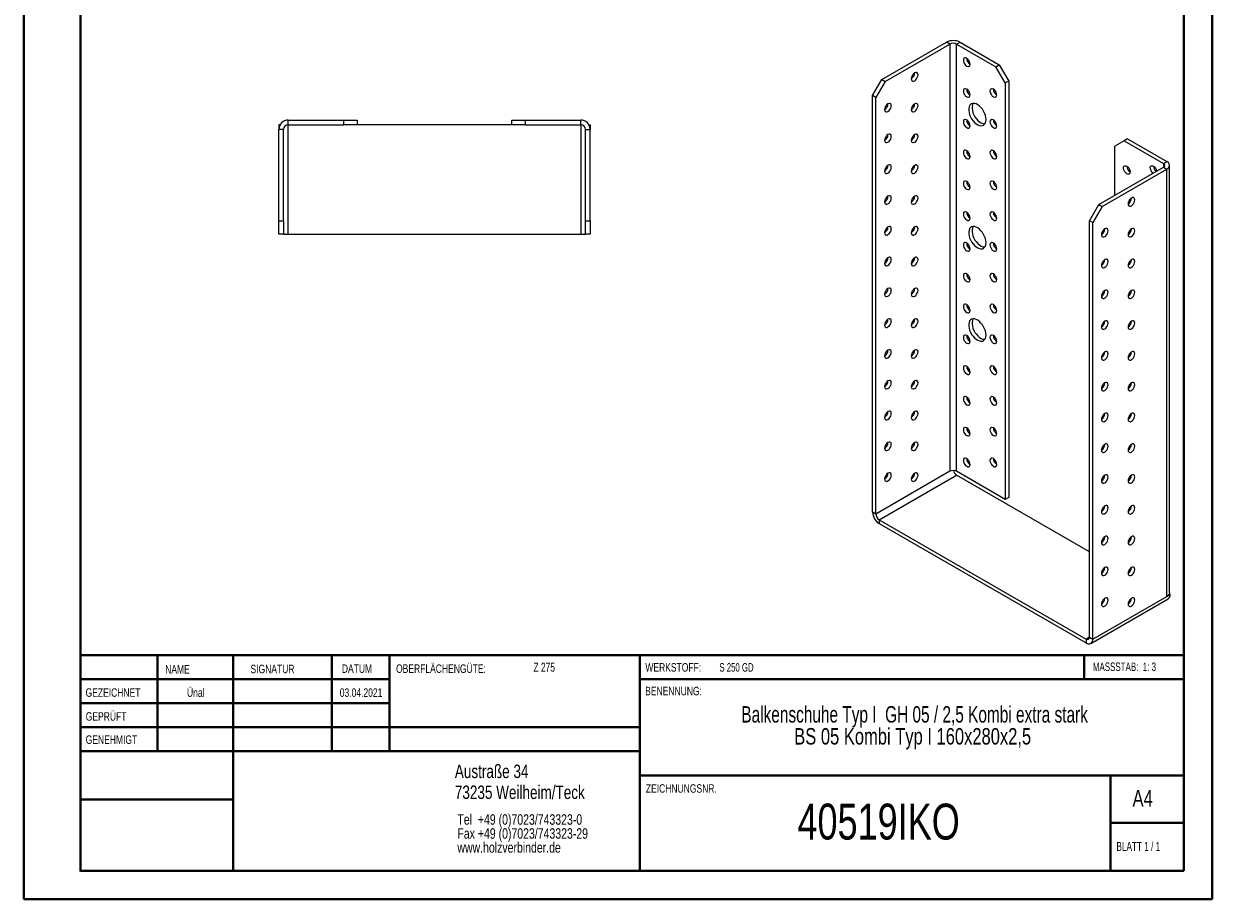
# Model space of a CAD drawing. Header units: millimetres. Extents: x 0 to 210, y 0 to 297.
# Tile 1 of 2: x 0 to 210, y 0 to 155. Entities that reach past the tile are written whole.
import ezdxf

# ---------------------------------------------------------------- set-up
doc = ezdxf.new("R2010")
doc.units = ezdxf.units.MM
doc.styles.add('SLDTEXTSTYLE0', font='TXT', dxfattribs={"width": 0.75})
doc.styles.add('SLDTEXTSTYLE1', font='TXT', dxfattribs={"width": 0.681818})
doc.styles.add('SLDTEXTSTYLE2', font='TXT', dxfattribs={"width": 0.7})
doc.styles.add('SLDTEXTSTYLE3', font='TXT', dxfattribs={"width": 0.6875})
doc.styles.add('SLDTEXTSTYLE4', font='TXT', dxfattribs={"width": 0.69898})

# ---------------------------------------------------------------- blocks, each defined once
blk = doc.blocks.new('SW_NOTE_0')
at = {"color": 0, "linetype": 'Continuous', "lineweight": 0, "char_height": 1.8521, "attachment_point": 1, "style": 'SLDTEXTSTYLE0'}
for s, insert in [('Tel  +49 (0)7023/743323-0', (0, 2.39)), ('Fax +49 (0)7023/743323-29', (0, -0.08)), ('www.holzverbinder.de', (0, -2.55))]:
    blk.add_mtext(s, dxfattribs=dict(at, insert=insert))
blk = doc.blocks.new('SW_NOTE_1')
at = {"color": 0, "linetype": 'Continuous', "lineweight": 0, "char_height": 2.9104, "attachment_point": 2}
for s, insert, style in [('Balkenschuhe Typ I  GH 05 / 2,5 Kombi extra stark', (45.38, 3.75), 'SLDTEXTSTYLE4'), ('BS 05 Kombi Typ I 160x280x2,5', (45.04, -0.13), 'SLDTEXTSTYLE0')]:
    blk.add_mtext(s, dxfattribs=dict(at, insert=insert, style=style))

msp = doc.modelspace()

# ---------------------------------------------------------------- linework, layer by layer
at = {"color": 7, "linetype": 'Continuous', "lineweight": 40}
for p, q in [((0.08, 0.21), (0.08, 297.21)), ((210.08, 0.21), (210.08, 297.21)), ((10.08, 5.21), (10.08, 292.21)), ((205.08, 5.21), (205.08, 292.21)), ((10.11, 60.37), (10.11, 5.12)), ((205.08, 43.37), (10.11, 43.37)), ((23.71, 43.37), (23.71, 26.37)), ((37.1, 43.37), (37.1, 5.12)), ((54.51, 43.37), (54.51, 26.37)), ((64.71, 26.37), (64.71, 43.37)), ((108.91, 43.37), (108.91, 5.12)), ((187.47, 39.12), (187.47, 43.37)), ((64.71, 39.1), (10.11, 39.1)), ((205.08, 39.12), (108.91, 39.12)), ((64.71, 34.87), (10.11, 34.87)), ((108.91, 30.62), (10.11, 30.62)), ((108.91, 26.37), (10.11, 26.37)), ((108.91, 22.12), (205.08, 22.12)), ((192.08, 5.21), (192.08, 22.21)), ((37.1, 17.87), (10.11, 17.87)), ((10.11, 13.71), (10.08, 13.71)), ((205.08, 13.71), (192.08, 13.71)), ((10.11, 9.46), (10.08, 9.46)), ((10.08, 5.21), (205.08, 5.21)), ((205.08, 5.21), (180.99, 5.21)), ((0.08, 0.21), (210.08, 0.21))]:
    msp.add_line(p, q, dxfattribs=at)
at = {"color": 7, "linetype": 'Continuous', "lineweight": 15}
for p, q in [((151.72, 145.15), (163.15, 151.75)), ((152.31, 144.81), (163.74, 151.41)), ((163.74, 151.41), (163.15, 151.75)), ((163.74, 151.41), (163.74, 75.88)), ((164.92, 151.41), (165.51, 151.75)), ((164.92, 75.88), (164.92, 151.41)), ((164.92, 151.41), (171.87, 147.39)), ((165.51, 151.75), (172.46, 147.73)), ((171.87, 147.39), (172.46, 147.73)), ((173.52, 144.53), (171.87, 147.39)), ((172.46, 147.73), (174.11, 144.87)), ((150.07, 142.29), (151.72, 145.15)), ((151.72, 145.15), (152.31, 144.81)), ((152.31, 144.81), (150.66, 141.95)), ((174.11, 144.87), (173.52, 144.53)), ((173.52, 144.53), (173.52, 70.91)), ((174.11, 144.87), (174.11, 71.25)), ((150.66, 141.95), (150.07, 142.29)), ((150.07, 68.66), (150.07, 142.29)), ((150.66, 68.32), (150.66, 141.95)), ((45.15, 137.15), (45.15, 136.31)), ((45.38, 137.15), (45.15, 137.15)), ((46.82, 137.15), (46.82, 137.98)), ((46.82, 137.98), (56.65, 137.98)), ((46.82, 137.15), (56.65, 137.15)), ((46.82, 117.81), (46.82, 137.15)), ((56.65, 137.15), (56.65, 137.98)), ((56.65, 137.98), (58.99, 137.98)), ((58.99, 137.15), (56.65, 137.15)), ((58.99, 137.98), (58.99, 137.15)), ((86.32, 137.15), (58.99, 137.15)), ((86.32, 137.15), (86.32, 137.98)), ((86.32, 137.98), (88.65, 137.98)), ((88.65, 137.15), (86.32, 137.15)), ((88.65, 137.98), (88.65, 137.15)), ((88.65, 137.98), (98.49, 137.98)), ((88.65, 137.15), (98.49, 137.15)), ((98.49, 137.15), (98.49, 137.98)), ((98.49, 137.15), (98.49, 117.81)), ((99.93, 137.15), (100.15, 137.15)), ((100.15, 137.15), (100.15, 136.31)), ((45.99, 136.31), (45.15, 136.31)), ((45.15, 120.15), (45.15, 136.31)), ((45.99, 120.15), (45.99, 136.31)), ((99.32, 136.31), (100.15, 136.31)), ((99.32, 120.15), (99.32, 136.31)), ((100.15, 120.15), (100.15, 136.31)), ((195.09, 134.67), (194.5, 134.33)), ((195.09, 134.67), (202.04, 130.66)), ((194.5, 134.33), (192.85, 133.38)), ((192.85, 124.67), (192.85, 133.38)), ((194.5, 134.33), (201.46, 130.32)), ((201.46, 130.32), (202.04, 130.66)), ((201.46, 130.32), (201.46, 129.64)), ((190.02, 123.04), (201.46, 129.64)), ((190.61, 122.7), (202.04, 129.3)), ((201.46, 129.64), (202.04, 129.3)), ((202.04, 53.77), (202.04, 129.3)), ((202.53, 54.45), (202.53, 129.98)), ((188.37, 120.18), (190.02, 123.04)), ((190.61, 122.7), (188.96, 119.84)), ((190.02, 123.04), (190.61, 122.7)), ((45.15, 120.15), (45.99, 120.15)), ((45.15, 117.81), (45.15, 120.15)), ((45.99, 120.15), (45.99, 117.81)), ((99.32, 120.15), (100.15, 120.15)), ((99.32, 117.81), (99.32, 120.15)), ((100.15, 120.15), (100.15, 117.81)), ((188.96, 119.84), (188.37, 120.18)), ((188.37, 46.55), (188.37, 120.18)), ((188.96, 46.21), (188.96, 119.84)), ((45.99, 117.81), (45.15, 117.81)), ((45.99, 117.81), (46.82, 117.81)), ((46.82, 117.81), (98.49, 117.81)), ((98.49, 117.81), (99.32, 117.81)), ((100.15, 117.81), (99.32, 117.81)), ((163.74, 75.88), (150.66, 68.32)), ((173.52, 70.91), (164.92, 75.88)), ((151.25, 67.3), (164.92, 75.2)), ((188.37, 61.66), (164.92, 75.2)), ((174.11, 71.25), (173.52, 70.91)), ((150.66, 68.32), (150.07, 68.66)), ((151.25, 67.3), (187.78, 46.21)), ((151.25, 67.3), (151.25, 66.62)), ((151.25, 66.62), (187.78, 45.53)), ((195.56, 58.19), (195.33, 58.32)), ((188.62, 45.45), (202.29, 53.34)), ((188.96, 46.21), (202.04, 53.77)), ((202.63, 54.11), (202.04, 53.77)), ((202.48, 54.2), (202.63, 54.11)), ((188.37, 46.55), (187.78, 46.21)), ((187.78, 46.21), (187.78, 45.53)), ((188.37, 46.55), (188.96, 46.21))]:
    msp.add_line(p, q, dxfattribs=at)
at = {"color": 7, "linetype": 'Continuous', "lineweight": 0}
for p, q in [((64.71, 39.12), (10.11, 39.12)), ((23.71, 5.21), (23.71, 5.12)), ((54.51, 5.21), (54.51, 5.12))]:
    msp.add_line(p, q, dxfattribs=at)
at = {"color": 7, "linetype": 'Continuous', "lineweight": 15, "flags": 128}
for points in [[(167.28, 147.87), (167.25, 148.09), (167.17, 148.33), (167.04, 148.56), (166.87, 148.75), (166.69, 148.89), (166.51, 148.96), (166.34, 148.96), (166.21, 148.88), (166.13, 148.74), (166.1, 148.55), (166.13, 148.32), (166.21, 148.08), (166.34, 147.86), (166.51, 147.67), (166.69, 147.53), (166.87, 147.46), (167.04, 147.46), (167.17, 147.53), (167.25, 147.67), (167.28, 147.87)], [(157.5, 146.3), (157.32, 146.16), (157.15, 145.97), (157.02, 145.75), (156.94, 145.51), (156.91, 145.28), (156.94, 145.09), (157.02, 144.95), (157.15, 144.87), (157.32, 144.87), (157.5, 144.94), (157.68, 145.08), (157.84, 145.27), (157.97, 145.5), (158.06, 145.74), (158.09, 145.96), (158.06, 146.16), (157.97, 146.3), (157.84, 146.37), (157.68, 146.38), (157.5, 146.3)], [(167.28, 142.42), (167.25, 142.65), (167.17, 142.89), (167.04, 143.12), (166.87, 143.31), (166.69, 143.44), (166.51, 143.52), (166.34, 143.51), (166.21, 143.44), (166.13, 143.3), (166.1, 143.1), (166.13, 142.88), (166.21, 142.64), (166.34, 142.41), (166.51, 142.22), (166.69, 142.08), (166.87, 142.01), (167.04, 142.01), (167.17, 142.09), (167.25, 142.23), (167.28, 142.42)], [(171.99, 142.42), (171.96, 142.65), (171.88, 142.89), (171.75, 143.12), (171.59, 143.31), (171.4, 143.45), (171.22, 143.52), (171.06, 143.52), (170.93, 143.44), (170.84, 143.3), (170.81, 143.11), (170.84, 142.88), (170.93, 142.64), (171.06, 142.41), (171.22, 142.22), (171.4, 142.08), (171.59, 142.01), (171.75, 142.01), (171.88, 142.09), (171.96, 142.23), (171.99, 142.42)], [(152.78, 140.86), (152.6, 140.72), (152.44, 140.53), (152.31, 140.3), (152.22, 140.07), (152.19, 139.84), (152.22, 139.65), (152.31, 139.5), (152.44, 139.43), (152.6, 139.43), (152.78, 139.5), (152.97, 139.64), (153.13, 139.83), (153.26, 140.05), (153.34, 140.29), (153.37, 140.52), (153.34, 140.71), (153.26, 140.85), (153.13, 140.93), (152.97, 140.93), (152.78, 140.86)], [(157.5, 140.86), (157.32, 140.72), (157.15, 140.53), (157.02, 140.3), (156.94, 140.07), (156.91, 139.84), (156.94, 139.65), (157.02, 139.5), (157.15, 139.43), (157.32, 139.43), (157.5, 139.5), (157.68, 139.64), (157.84, 139.83), (157.97, 140.05), (158.06, 140.29), (158.09, 140.52), (158.06, 140.71), (157.97, 140.85), (157.84, 140.93), (157.68, 140.93), (157.5, 140.86)], [(170.11, 138.07), (170.08, 138.42), (170, 138.79), (169.86, 139.17), (169.68, 139.53), (169.46, 139.88), (169.21, 140.2), (168.94, 140.46), (168.65, 140.68), (168.36, 140.83), (168.07, 140.92), (167.81, 140.93), (167.57, 140.87), (167.37, 140.74), (167.21, 140.55), (167.11, 140.3), (167.05, 140), (167.05, 139.67), (167.11, 139.3), (167.21, 138.93), (167.37, 138.56), (167.57, 138.2), (167.81, 137.86), (168.07, 137.57), (168.36, 137.33), (168.65, 137.14), (168.94, 137.03), (169.21, 136.98), (169.46, 137), (169.68, 137.09), (169.86, 137.25), (170, 137.48), (170.08, 137.75), (170.11, 138.07)], [(167.83, 140.93), (167.8, 140.89), (167.69, 140.64), (167.64, 140.34), (167.64, 140.01), (167.69, 139.64), (167.8, 139.27), (167.96, 138.9), (168.16, 138.54), (168.4, 138.2), (168.66, 137.91), (168.95, 137.67), (169.24, 137.49), (169.53, 137.37), (169.8, 137.32), (169.91, 137.32)], [(167.28, 136.98), (167.25, 137.21), (167.17, 137.45), (167.04, 137.67), (166.87, 137.86), (166.69, 138), (166.51, 138.07), (166.34, 138.07), (166.21, 138), (166.13, 137.85), (166.1, 137.66), (166.13, 137.43), (166.21, 137.2), (166.34, 136.97), (166.51, 136.78), (166.69, 136.64), (166.87, 136.57), (167.04, 136.57), (167.17, 136.65), (167.25, 136.79), (167.28, 136.98)], [(171.99, 136.98), (171.96, 137.21), (171.88, 137.45), (171.75, 137.67), (171.59, 137.86), (171.4, 138), (171.22, 138.07), (171.06, 138.07), (170.93, 138), (170.84, 137.86), (170.81, 137.66), (170.84, 137.43), (170.93, 137.2), (171.06, 136.97), (171.22, 136.78), (171.4, 136.64), (171.59, 136.57), (171.75, 136.57), (171.88, 136.65), (171.96, 136.79), (171.99, 136.98)], [(152.78, 135.42), (152.6, 135.28), (152.44, 135.09), (152.31, 134.86), (152.22, 134.62), (152.19, 134.4), (152.22, 134.2), (152.31, 134.06), (152.44, 133.99), (152.6, 133.98), (152.78, 134.06), (152.97, 134.19), (153.13, 134.39), (153.26, 134.61), (153.34, 134.85), (153.37, 135.08), (153.34, 135.27), (153.26, 135.41), (153.13, 135.49), (152.97, 135.49), (152.78, 135.42)], [(157.5, 135.42), (157.32, 135.28), (157.15, 135.09), (157.02, 134.86), (156.94, 134.62), (156.91, 134.4), (156.94, 134.2), (157.02, 134.06), (157.15, 133.99), (157.32, 133.98), (157.5, 134.06), (157.68, 134.19), (157.84, 134.39), (157.97, 134.61), (158.06, 134.85), (158.09, 135.08), (158.06, 135.27), (157.97, 135.41), (157.84, 135.49), (157.68, 135.49), (157.5, 135.42)], [(167.28, 131.54), (167.25, 131.76), (167.17, 132), (167.04, 132.23), (166.87, 132.42), (166.69, 132.56), (166.51, 132.63), (166.34, 132.63), (166.21, 132.55), (166.13, 132.41), (166.1, 132.22), (166.13, 131.99), (166.21, 131.75), (166.34, 131.53), (166.51, 131.34), (166.69, 131.2), (166.87, 131.13), (167.04, 131.13), (167.17, 131.2), (167.25, 131.34), (167.28, 131.54)], [(171.99, 131.54), (171.96, 131.76), (171.88, 132), (171.75, 132.23), (171.59, 132.42), (171.4, 132.56), (171.22, 132.63), (171.06, 132.63), (170.93, 132.55), (170.84, 132.41), (170.81, 132.22), (170.84, 131.99), (170.93, 131.75), (171.06, 131.53), (171.22, 131.34), (171.4, 131.2), (171.59, 131.13), (171.75, 131.13), (171.88, 131.2), (171.96, 131.34), (171.99, 131.54)], [(152.78, 129.97), (152.6, 129.83), (152.44, 129.64), (152.31, 129.42), (152.22, 129.18), (152.19, 128.95), (152.22, 128.76), (152.31, 128.62), (152.44, 128.54), (152.6, 128.54), (152.78, 128.61), (152.97, 128.75), (153.13, 128.94), (153.26, 129.17), (153.34, 129.41), (153.37, 129.63), (153.34, 129.83), (153.26, 129.97), (153.13, 130.04), (152.97, 130.04), (152.78, 129.97)], [(157.5, 129.97), (157.32, 129.83), (157.15, 129.64), (157.02, 129.42), (156.94, 129.18), (156.91, 128.95), (156.94, 128.76), (157.02, 128.62), (157.15, 128.54), (157.32, 128.54), (157.5, 128.61), (157.68, 128.75), (157.84, 128.94), (157.97, 129.17), (158.06, 129.41), (158.09, 129.63), (158.06, 129.83), (157.97, 129.97), (157.84, 130.04), (157.68, 130.04), (157.5, 129.97)], [(194.38, 129.5), (194.41, 129.69), (194.5, 129.83), (194.63, 129.91), (194.79, 129.91), (194.97, 129.84), (195.16, 129.7), (195.32, 129.51), (195.45, 129.28), (195.53, 129.04), (195.56, 128.82), (195.53, 128.62), (195.45, 128.48), (195.32, 128.41), (195.16, 128.41), (194.97, 128.48), (194.79, 128.62), (194.63, 128.81), (194.5, 129.03), (194.41, 129.27), (194.38, 129.5)], [(199.1, 129.5), (199.13, 129.69), (199.21, 129.83), (199.34, 129.91), (199.51, 129.91), (199.69, 129.84), (199.87, 129.7), (200.03, 129.51), (200.16, 129.28), (200.25, 129.05), (200.27, 128.95)], [(167.28, 126.09), (167.25, 126.32), (167.17, 126.56), (167.04, 126.78), (166.87, 126.98), (166.69, 127.11), (166.51, 127.19), (166.34, 127.18), (166.21, 127.11), (166.13, 126.97), (166.1, 126.77), (166.13, 126.55), (166.21, 126.31), (166.34, 126.08), (166.51, 125.89), (166.69, 125.75), (166.87, 125.68), (167.04, 125.68), (167.17, 125.76), (167.25, 125.9), (167.28, 126.09)], [(171.99, 126.09), (171.96, 126.32), (171.88, 126.56), (171.75, 126.78), (171.59, 126.98), (171.4, 127.11), (171.22, 127.19), (171.06, 127.18), (170.93, 127.11), (170.84, 126.97), (170.81, 126.77), (170.84, 126.55), (170.93, 126.31), (171.06, 126.08), (171.22, 125.89), (171.4, 125.75), (171.59, 125.68), (171.75, 125.68), (171.88, 125.76), (171.96, 125.9), (171.99, 126.09)], [(152.78, 124.53), (152.6, 124.39), (152.44, 124.2), (152.31, 123.97), (152.22, 123.74), (152.19, 123.51), (152.22, 123.32), (152.31, 123.17), (152.44, 123.1), (152.6, 123.1), (152.78, 123.17), (152.97, 123.31), (153.13, 123.5), (153.26, 123.72), (153.34, 123.96), (153.37, 124.19), (153.34, 124.38), (153.26, 124.52), (153.13, 124.6), (152.97, 124.6), (152.78, 124.53)], [(157.5, 124.53), (157.32, 124.39), (157.15, 124.2), (157.02, 123.97), (156.94, 123.74), (156.91, 123.51), (156.94, 123.31), (157.02, 123.17), (157.15, 123.1), (157.32, 123.1), (157.5, 123.17), (157.68, 123.31), (157.84, 123.5), (157.97, 123.72), (158.06, 123.96), (158.09, 124.19), (158.06, 124.38), (157.97, 124.52), (157.84, 124.6), (157.68, 124.6), (157.5, 124.53)], [(195.8, 124.19), (195.62, 124.05), (195.45, 123.86), (195.32, 123.64), (195.24, 123.4), (195.21, 123.17), (195.24, 122.98), (195.32, 122.84), (195.45, 122.76), (195.62, 122.76), (195.8, 122.83), (195.98, 122.97), (196.15, 123.16), (196.28, 123.39), (196.36, 123.63), (196.39, 123.85), (196.36, 124.05), (196.28, 124.19), (196.15, 124.26), (195.98, 124.26), (195.8, 124.19)], [(195.49, 123.42), (195.38, 123.51), (195.3, 123.59)], [(167.28, 120.65), (167.25, 120.88), (167.17, 121.11), (167.04, 121.34), (166.87, 121.53), (166.69, 121.67), (166.51, 121.74), (166.34, 121.74), (166.21, 121.67), (166.13, 121.52), (166.1, 121.33), (166.13, 121.1), (166.21, 120.87), (166.34, 120.64), (166.51, 120.45), (166.69, 120.31), (166.87, 120.24), (167.04, 120.24), (167.17, 120.31), (167.25, 120.46), (167.28, 120.65)], [(171.99, 120.65), (171.96, 120.88), (171.88, 121.12), (171.75, 121.34), (171.59, 121.53), (171.4, 121.67), (171.22, 121.74), (171.06, 121.74), (170.93, 121.67), (170.84, 121.52), (170.81, 121.33), (170.84, 121.1), (170.93, 120.87), (171.06, 120.64), (171.22, 120.45), (171.4, 120.31), (171.59, 120.24), (171.75, 120.24), (171.88, 120.32), (171.96, 120.46), (171.99, 120.65)], [(152.78, 119.09), (152.6, 118.95), (152.44, 118.76), (152.31, 118.53), (152.22, 118.29), (152.19, 118.07), (152.22, 117.87), (152.31, 117.73), (152.44, 117.65), (152.6, 117.65), (152.78, 117.72), (152.97, 117.86), (153.13, 118.05), (153.26, 118.28), (153.34, 118.52), (153.37, 118.75), (153.34, 118.94), (153.26, 119.08), (153.13, 119.16), (152.97, 119.16), (152.78, 119.09)], [(157.5, 119.09), (157.32, 118.95), (157.15, 118.76), (157.02, 118.53), (156.94, 118.29), (156.91, 118.06), (156.94, 117.87), (157.02, 117.73), (157.15, 117.65), (157.32, 117.65), (157.5, 117.72), (157.68, 117.86), (157.84, 118.05), (157.97, 118.28), (158.06, 118.52), (158.09, 118.74), (158.06, 118.94), (157.97, 119.08), (157.84, 119.16), (157.68, 119.16), (157.5, 119.09)], [(170.11, 116.3), (170.08, 116.65), (170, 117.02), (169.86, 117.39), (169.68, 117.76), (169.46, 118.11), (169.21, 118.42), (168.94, 118.69), (168.65, 118.9), (168.36, 119.06), (168.07, 119.14), (167.81, 119.15), (167.57, 119.1), (167.37, 118.97), (167.21, 118.78), (167.11, 118.53), (167.05, 118.23), (167.05, 117.89), (167.11, 117.53), (167.21, 117.16), (167.37, 116.78), (167.57, 116.42), (167.81, 116.09), (168.07, 115.8), (168.36, 115.55), (168.65, 115.37), (168.94, 115.25), (169.21, 115.2), (169.46, 115.23), (169.68, 115.32), (169.86, 115.48), (170, 115.7), (170.08, 115.98), (170.11, 116.3)], [(167.83, 119.16), (167.8, 119.12), (167.69, 118.87), (167.64, 118.57), (167.64, 118.23), (167.69, 117.87), (167.8, 117.5), (167.96, 117.12), (168.16, 116.76), (168.4, 116.43), (168.66, 116.14), (168.95, 115.89), (169.24, 115.71), (169.53, 115.59), (169.8, 115.54), (169.91, 115.54)], [(191.08, 118.75), (190.9, 118.61), (190.74, 118.42), (190.61, 118.19), (190.52, 117.96), (190.5, 117.73), (190.52, 117.53), (190.61, 117.39), (190.74, 117.32), (190.9, 117.32), (191.08, 117.39), (191.27, 117.53), (191.43, 117.72), (191.56, 117.94), (191.65, 118.18), (191.67, 118.41), (191.65, 118.6), (191.56, 118.74), (191.43, 118.82), (191.27, 118.82), (191.08, 118.75)], [(195.8, 118.75), (195.62, 118.61), (195.45, 118.42), (195.32, 118.19), (195.24, 117.95), (195.21, 117.73), (195.24, 117.53), (195.32, 117.39), (195.45, 117.32), (195.62, 117.32), (195.8, 117.39), (195.98, 117.53), (196.15, 117.72), (196.28, 117.94), (196.36, 118.18), (196.39, 118.41), (196.36, 118.6), (196.28, 118.74), (196.15, 118.82), (195.98, 118.82), (195.8, 118.75)], [(195.49, 117.98), (195.38, 118.07), (195.3, 118.15)], [(167.28, 115.21), (167.25, 115.43), (167.17, 115.67), (167.04, 115.9), (166.87, 116.09), (166.69, 116.23), (166.51, 116.3), (166.34, 116.3), (166.21, 116.22), (166.13, 116.08), (166.1, 115.89), (166.13, 115.66), (166.21, 115.42), (166.34, 115.2), (166.51, 115), (166.69, 114.87), (166.87, 114.79), (167.04, 114.8), (167.17, 114.87), (167.25, 115.01), (167.28, 115.21)], [(171.99, 115.21), (171.96, 115.43), (171.88, 115.67), (171.75, 115.9), (171.59, 116.09), (171.4, 116.23), (171.22, 116.3), (171.06, 116.3), (170.93, 116.22), (170.84, 116.08), (170.81, 115.89), (170.84, 115.66), (170.93, 115.42), (171.06, 115.2), (171.22, 115), (171.4, 114.87), (171.59, 114.79), (171.75, 114.8), (171.88, 114.87), (171.96, 115.01), (171.99, 115.21)], [(152.78, 113.64), (152.6, 113.5), (152.44, 113.31), (152.31, 113.09), (152.22, 112.85), (152.19, 112.62), (152.22, 112.43), (152.31, 112.29), (152.44, 112.21), (152.6, 112.21), (152.78, 112.28), (152.97, 112.42), (153.13, 112.61), (153.26, 112.84), (153.34, 113.07), (153.37, 113.3), (153.34, 113.5), (153.26, 113.64), (153.13, 113.71), (152.97, 113.71), (152.78, 113.64)], [(157.5, 113.64), (157.32, 113.5), (157.15, 113.31), (157.02, 113.09), (156.94, 112.85), (156.91, 112.62), (156.94, 112.43), (157.02, 112.29), (157.15, 112.21), (157.32, 112.21), (157.5, 112.28), (157.68, 112.42), (157.84, 112.61), (157.97, 112.84), (158.06, 113.07), (158.09, 113.3), (158.06, 113.49), (157.97, 113.64), (157.84, 113.71), (157.68, 113.71), (157.5, 113.64)], [(191.08, 113.31), (190.9, 113.17), (190.74, 112.98), (190.61, 112.75), (190.52, 112.51), (190.5, 112.28), (190.52, 112.09), (190.61, 111.95), (190.74, 111.87), (190.9, 111.87), (191.08, 111.94), (191.27, 112.08), (191.43, 112.27), (191.56, 112.5), (191.65, 112.74), (191.67, 112.97), (191.65, 113.16), (191.56, 113.3), (191.43, 113.38), (191.27, 113.38), (191.08, 113.31)], [(195.8, 113.31), (195.62, 113.17), (195.45, 112.98), (195.32, 112.75), (195.24, 112.51), (195.21, 112.28), (195.24, 112.09), (195.32, 111.95), (195.45, 111.87), (195.62, 111.87), (195.8, 111.94), (195.98, 112.08), (196.15, 112.27), (196.28, 112.5), (196.36, 112.74), (196.39, 112.96), (196.36, 113.16), (196.28, 113.3), (196.15, 113.38), (195.98, 113.38), (195.8, 113.31)], [(195.49, 112.53), (195.38, 112.63), (195.3, 112.71)], [(167.28, 109.76), (167.25, 109.99), (167.17, 110.23), (167.04, 110.45), (166.87, 110.64), (166.69, 110.78), (166.51, 110.86), (166.34, 110.85), (166.21, 110.78), (166.13, 110.64), (166.1, 110.44), (166.13, 110.22), (166.21, 109.98), (166.34, 109.75), (166.51, 109.56), (166.69, 109.42), (166.87, 109.35), (167.04, 109.35), (167.17, 109.43), (167.25, 109.57), (167.28, 109.76)], [(171.99, 109.76), (171.96, 109.99), (171.88, 110.23), (171.75, 110.45), (171.59, 110.65), (171.4, 110.78), (171.22, 110.86), (171.06, 110.85), (170.93, 110.78), (170.84, 110.64), (170.81, 110.44), (170.84, 110.22), (170.93, 109.98), (171.06, 109.75), (171.22, 109.56), (171.4, 109.42), (171.59, 109.35), (171.75, 109.35), (171.88, 109.43), (171.96, 109.57), (171.99, 109.76)], [(152.78, 108.2), (152.6, 108.06), (152.44, 107.87), (152.31, 107.64), (152.22, 107.4), (152.19, 107.18), (152.22, 106.98), (152.31, 106.84), (152.44, 106.77), (152.6, 106.77), (152.78, 106.84), (152.97, 106.98), (153.13, 107.17), (153.26, 107.39), (153.34, 107.63), (153.37, 107.86), (153.34, 108.05), (153.26, 108.19), (153.13, 108.27), (152.97, 108.27), (152.78, 108.2)], [(157.5, 108.2), (157.32, 108.06), (157.15, 107.87), (157.02, 107.64), (156.94, 107.4), (156.91, 107.18), (156.94, 106.98), (157.02, 106.84), (157.15, 106.77), (157.32, 106.77), (157.5, 106.84), (157.68, 106.98), (157.84, 107.17), (157.97, 107.39), (158.06, 107.63), (158.09, 107.86), (158.06, 108.05), (157.97, 108.19), (157.84, 108.27), (157.68, 108.27), (157.5, 108.2)], [(191.08, 107.86), (190.9, 107.72), (190.74, 107.53), (190.61, 107.31), (190.52, 107.07), (190.5, 106.84), (190.52, 106.65), (190.61, 106.51), (190.74, 106.43), (190.9, 106.43), (191.08, 106.5), (191.27, 106.64), (191.43, 106.83), (191.56, 107.06), (191.65, 107.29), (191.67, 107.52), (191.65, 107.72), (191.56, 107.86), (191.43, 107.93), (191.27, 107.93), (191.08, 107.86)], [(195.8, 107.86), (195.62, 107.72), (195.45, 107.53), (195.32, 107.31), (195.24, 107.07), (195.21, 106.84), (195.24, 106.65), (195.32, 106.51), (195.45, 106.43), (195.62, 106.43), (195.8, 106.5), (195.98, 106.64), (196.15, 106.83), (196.28, 107.06), (196.36, 107.29), (196.39, 107.52), (196.36, 107.71), (196.28, 107.86), (196.15, 107.93), (195.98, 107.93), (195.8, 107.86)], [(195.49, 107.09), (195.38, 107.18), (195.3, 107.26)], [(167.28, 104.32), (167.25, 104.55), (167.17, 104.78), (167.04, 105.01), (166.87, 105.2), (166.69, 105.34), (166.51, 105.41), (166.34, 105.41), (166.21, 105.33), (166.13, 105.19), (166.1, 105), (166.13, 104.77), (166.21, 104.53), (166.34, 104.31), (166.51, 104.12), (166.69, 103.98), (166.87, 103.91), (167.04, 103.91), (167.17, 103.98), (167.25, 104.13), (167.28, 104.32)], [(171.99, 104.32), (171.96, 104.55), (171.88, 104.78), (171.75, 105.01), (171.59, 105.2), (171.4, 105.34), (171.22, 105.41), (171.06, 105.41), (170.93, 105.33), (170.84, 105.19), (170.81, 105), (170.84, 104.77), (170.93, 104.53), (171.06, 104.31), (171.22, 104.12), (171.4, 103.98), (171.59, 103.91), (171.75, 103.91), (171.88, 103.98), (171.96, 104.13), (171.99, 104.32)], [(152.78, 102.75), (152.6, 102.62), (152.44, 102.42), (152.31, 102.2), (152.22, 101.96), (152.19, 101.73), (152.22, 101.54), (152.31, 101.4), (152.44, 101.32), (152.6, 101.32), (152.78, 101.39), (152.97, 101.53), (153.13, 101.72), (153.26, 101.95), (153.34, 102.19), (153.37, 102.41), (153.34, 102.61), (153.26, 102.75), (153.13, 102.82), (152.97, 102.83), (152.78, 102.75)], [(157.5, 102.75), (157.32, 102.62), (157.15, 102.42), (157.02, 102.2), (156.94, 101.96), (156.91, 101.73), (156.94, 101.54), (157.02, 101.4), (157.15, 101.32), (157.32, 101.32), (157.5, 101.39), (157.68, 101.53), (157.84, 101.72), (157.97, 101.95), (158.06, 102.19), (158.09, 102.41), (158.06, 102.61), (157.97, 102.75), (157.84, 102.82), (157.68, 102.83), (157.5, 102.75)], [(170.11, 99.96), (170.08, 100.32), (170, 100.69), (169.86, 101.06), (169.68, 101.43), (169.46, 101.78), (169.21, 102.09), (168.94, 102.36), (168.65, 102.57), (168.36, 102.73), (168.07, 102.81), (167.81, 102.82), (167.57, 102.77), (167.37, 102.64), (167.21, 102.45), (167.11, 102.2), (167.05, 101.9), (167.05, 101.56), (167.11, 101.2), (167.21, 100.82), (167.37, 100.45), (167.57, 100.09), (167.81, 99.76), (168.07, 99.47), (168.36, 99.22), (168.65, 99.04), (168.94, 98.92), (169.21, 98.87), (169.46, 98.89), (169.68, 98.99), (169.86, 99.15), (170, 99.37), (170.08, 99.65), (170.11, 99.96)], [(167.83, 102.82), (167.8, 102.79), (167.69, 102.54), (167.64, 102.24), (167.64, 101.9), (167.69, 101.54), (167.8, 101.16), (167.96, 100.79), (168.16, 100.43), (168.4, 100.1), (168.66, 99.81), (168.95, 99.56), (169.24, 99.38), (169.53, 99.26), (169.8, 99.21), (169.91, 99.21)], [(191.08, 102.42), (190.9, 102.28), (190.74, 102.09), (190.61, 101.86), (190.52, 101.62), (190.5, 101.4), (190.52, 101.2), (190.61, 101.06), (190.74, 100.99), (190.9, 100.99), (191.08, 101.06), (191.27, 101.2), (191.43, 101.39), (191.56, 101.61), (191.65, 101.85), (191.67, 102.08), (191.65, 102.27), (191.56, 102.41), (191.43, 102.49), (191.27, 102.49), (191.08, 102.42)], [(195.8, 102.42), (195.62, 102.28), (195.45, 102.09), (195.32, 101.86), (195.24, 101.62), (195.21, 101.4), (195.24, 101.2), (195.32, 101.06), (195.45, 100.99), (195.62, 100.99), (195.8, 101.06), (195.98, 101.2), (196.15, 101.39), (196.28, 101.61), (196.36, 101.85), (196.39, 102.08), (196.36, 102.27), (196.28, 102.41), (196.15, 102.49), (195.98, 102.49), (195.8, 102.42)], [(195.49, 101.64), (195.38, 101.74), (195.3, 101.82)], [(167.28, 98.88), (167.25, 99.1), (167.17, 99.34), (167.04, 99.57), (166.87, 99.76), (166.69, 99.9), (166.51, 99.97), (166.34, 99.97), (166.21, 99.89), (166.13, 99.75), (166.1, 99.56), (166.13, 99.33), (166.21, 99.09), (166.34, 98.87), (166.51, 98.67), (166.69, 98.54), (166.87, 98.46), (167.04, 98.47), (167.17, 98.54), (167.25, 98.68), (167.28, 98.88)], [(171.99, 98.88), (171.96, 99.1), (171.88, 99.34), (171.75, 99.57), (171.59, 99.76), (171.4, 99.9), (171.22, 99.97), (171.06, 99.97), (170.93, 99.89), (170.84, 99.75), (170.81, 99.56), (170.84, 99.33), (170.93, 99.09), (171.06, 98.87), (171.22, 98.67), (171.4, 98.54), (171.59, 98.46), (171.75, 98.47), (171.88, 98.54), (171.96, 98.68), (171.99, 98.88)], [(152.78, 97.31), (152.6, 97.17), (152.44, 96.98), (152.31, 96.76), (152.22, 96.52), (152.19, 96.29), (152.22, 96.1), (152.31, 95.96), (152.44, 95.88), (152.6, 95.88), (152.78, 95.95), (152.97, 96.09), (153.13, 96.28), (153.26, 96.51), (153.34, 96.74), (153.37, 96.97), (153.34, 97.16), (153.26, 97.31), (153.13, 97.38), (152.97, 97.38), (152.78, 97.31)], [(157.5, 97.31), (157.32, 97.17), (157.15, 96.98), (157.02, 96.76), (156.94, 96.52), (156.91, 96.29), (156.94, 96.1), (157.02, 95.96), (157.15, 95.88), (157.32, 95.88), (157.5, 95.95), (157.68, 96.09), (157.84, 96.28), (157.97, 96.51), (158.06, 96.74), (158.09, 96.97), (158.06, 97.16), (157.97, 97.31), (157.84, 97.38), (157.68, 97.38), (157.5, 97.31)], [(191.08, 96.97), (190.9, 96.84), (190.74, 96.64), (190.61, 96.42), (190.52, 96.18), (190.5, 95.95), (190.52, 95.76), (190.61, 95.62), (190.74, 95.54), (190.9, 95.54), (191.08, 95.61), (191.27, 95.75), (191.43, 95.94), (191.56, 96.17), (191.65, 96.41), (191.67, 96.63), (191.65, 96.83), (191.56, 96.97), (191.43, 97.04), (191.27, 97.05), (191.08, 96.97)], [(195.8, 96.97), (195.62, 96.84), (195.45, 96.64), (195.32, 96.42), (195.24, 96.18), (195.21, 95.95), (195.24, 95.76), (195.32, 95.62), (195.45, 95.54), (195.62, 95.54), (195.8, 95.61), (195.98, 95.75), (196.15, 95.94), (196.28, 96.17), (196.36, 96.41), (196.39, 96.63), (196.36, 96.83), (196.28, 96.97), (196.15, 97.04), (195.98, 97.05), (195.8, 96.97)], [(167.28, 93.43), (167.25, 93.66), (167.17, 93.9), (167.04, 94.12), (166.87, 94.31), (166.69, 94.45), (166.51, 94.52), (166.34, 94.52), (166.21, 94.45), (166.13, 94.31), (166.1, 94.11), (166.13, 93.89), (166.21, 93.65), (166.34, 93.42), (166.51, 93.23), (166.69, 93.09), (166.87, 93.02), (167.04, 93.02), (167.17, 93.1), (167.25, 93.24), (167.28, 93.43)], [(171.99, 93.43), (171.96, 93.66), (171.88, 93.9), (171.75, 94.12), (171.59, 94.31), (171.4, 94.45), (171.22, 94.52), (171.06, 94.52), (170.93, 94.45), (170.84, 94.31), (170.81, 94.11), (170.84, 93.89), (170.93, 93.65), (171.06, 93.42), (171.22, 93.23), (171.4, 93.09), (171.59, 93.02), (171.75, 93.02), (171.88, 93.1), (171.96, 93.24), (171.99, 93.43)], [(195.49, 96.2), (195.38, 96.29), (195.3, 96.38)], [(152.78, 91.87), (152.6, 91.73), (152.44, 91.54), (152.31, 91.31), (152.22, 91.07), (152.19, 90.85), (152.22, 90.65), (152.31, 90.51), (152.44, 90.44), (152.6, 90.43), (152.78, 90.51), (152.97, 90.65), (153.13, 90.84), (153.26, 91.06), (153.34, 91.3), (153.37, 91.53), (153.34, 91.72), (153.26, 91.86), (153.13, 91.94), (152.97, 91.94), (152.78, 91.87)], [(157.5, 91.87), (157.32, 91.73), (157.15, 91.54), (157.02, 91.31), (156.94, 91.07), (156.91, 90.85), (156.94, 90.65), (157.02, 90.51), (157.15, 90.44), (157.32, 90.43), (157.5, 90.51), (157.68, 90.64), (157.84, 90.84), (157.97, 91.06), (158.06, 91.3), (158.09, 91.53), (158.06, 91.72), (157.97, 91.86), (157.84, 91.94), (157.68, 91.94), (157.5, 91.87)], [(191.08, 91.53), (190.9, 91.39), (190.74, 91.2), (190.61, 90.98), (190.52, 90.74), (190.5, 90.51), (190.52, 90.32), (190.61, 90.18), (190.74, 90.1), (190.9, 90.1), (191.08, 90.17), (191.27, 90.31), (191.43, 90.5), (191.56, 90.73), (191.65, 90.96), (191.67, 91.19), (191.65, 91.38), (191.56, 91.53), (191.43, 91.6), (191.27, 91.6), (191.08, 91.53)], [(195.8, 91.53), (195.62, 91.39), (195.45, 91.2), (195.32, 90.97), (195.24, 90.74), (195.21, 90.51), (195.24, 90.32), (195.32, 90.17), (195.45, 90.1), (195.62, 90.1), (195.8, 90.17), (195.98, 90.31), (196.15, 90.5), (196.28, 90.73), (196.36, 90.96), (196.39, 91.19), (196.36, 91.38), (196.28, 91.53), (196.15, 91.6), (195.98, 91.6), (195.8, 91.53)], [(195.49, 90.76), (195.38, 90.85), (195.3, 90.93)], [(167.28, 87.99), (167.25, 88.22), (167.17, 88.45), (167.04, 88.68), (166.87, 88.87), (166.69, 89.01), (166.51, 89.08), (166.34, 89.08), (166.21, 89), (166.13, 88.86), (166.1, 88.67), (166.13, 88.44), (166.21, 88.2), (166.34, 87.98), (166.51, 87.79), (166.69, 87.65), (166.87, 87.58), (167.04, 87.58), (167.17, 87.65), (167.25, 87.79), (167.28, 87.99)], [(171.99, 87.99), (171.96, 88.22), (171.88, 88.45), (171.75, 88.68), (171.59, 88.87), (171.4, 89.01), (171.22, 89.08), (171.06, 89.08), (170.93, 89), (170.84, 88.86), (170.81, 88.67), (170.84, 88.44), (170.93, 88.2), (171.06, 87.98), (171.22, 87.79), (171.4, 87.65), (171.59, 87.58), (171.75, 87.58), (171.88, 87.65), (171.96, 87.8), (171.99, 87.99)], [(152.78, 86.42), (152.6, 86.29), (152.44, 86.09), (152.31, 85.87), (152.22, 85.63), (152.19, 85.4), (152.22, 85.21), (152.31, 85.07), (152.44, 84.99), (152.6, 84.99), (152.78, 85.06), (152.97, 85.2), (153.13, 85.39), (153.26, 85.62), (153.34, 85.86), (153.37, 86.08), (153.34, 86.28), (153.26, 86.42), (153.13, 86.49), (152.97, 86.5), (152.78, 86.42)], [(157.5, 86.42), (157.32, 86.29), (157.15, 86.09), (157.02, 85.87), (156.94, 85.63), (156.91, 85.4), (156.94, 85.21), (157.02, 85.07), (157.15, 84.99), (157.32, 84.99), (157.5, 85.06), (157.68, 85.2), (157.84, 85.39), (157.97, 85.62), (158.06, 85.86), (158.09, 86.08), (158.06, 86.28), (157.97, 86.42), (157.84, 86.49), (157.68, 86.5), (157.5, 86.42)], [(191.08, 86.09), (190.9, 85.95), (190.74, 85.76), (190.61, 85.53), (190.52, 85.29), (190.5, 85.07), (190.52, 84.87), (190.61, 84.73), (190.74, 84.66), (190.9, 84.65), (191.08, 84.73), (191.27, 84.86), (191.43, 85.06), (191.56, 85.28), (191.65, 85.52), (191.67, 85.75), (191.65, 85.94), (191.56, 86.08), (191.43, 86.16), (191.27, 86.16), (191.08, 86.09)], [(195.8, 86.09), (195.62, 85.95), (195.45, 85.76), (195.32, 85.53), (195.24, 85.29), (195.21, 85.07), (195.24, 84.87), (195.32, 84.73), (195.45, 84.66), (195.62, 84.65), (195.8, 84.73), (195.98, 84.86), (196.15, 85.06), (196.28, 85.28), (196.36, 85.52), (196.39, 85.75), (196.36, 85.94), (196.28, 86.08), (196.15, 86.16), (195.98, 86.16), (195.8, 86.09)], [(195.49, 85.31), (195.38, 85.41), (195.3, 85.49)], [(167.28, 82.54), (167.25, 82.77), (167.17, 83.01), (167.04, 83.24), (166.87, 83.43), (166.69, 83.57), (166.51, 83.64), (166.34, 83.64), (166.21, 83.56), (166.13, 83.42), (166.1, 83.23), (166.13, 83), (166.21, 82.76), (166.34, 82.53), (166.51, 82.34), (166.69, 82.2), (166.87, 82.13), (167.04, 82.13), (167.17, 82.21), (167.25, 82.35), (167.28, 82.54)], [(171.99, 82.55), (171.96, 82.77), (171.88, 83.01), (171.75, 83.24), (171.59, 83.43), (171.4, 83.57), (171.22, 83.64), (171.06, 83.64), (170.93, 83.56), (170.84, 83.42), (170.81, 83.23), (170.84, 83), (170.93, 82.76), (171.06, 82.53), (171.22, 82.34), (171.4, 82.2), (171.59, 82.13), (171.75, 82.13), (171.88, 82.21), (171.96, 82.35), (171.99, 82.55)], [(152.78, 80.98), (152.6, 80.84), (152.44, 80.65), (152.31, 80.42), (152.22, 80.19), (152.19, 79.96), (152.22, 79.77), (152.31, 79.62), (152.44, 79.55), (152.6, 79.55), (152.78, 79.62), (152.97, 79.76), (153.13, 79.95), (153.26, 80.18), (153.34, 80.41), (153.37, 80.64), (153.34, 80.83), (153.26, 80.98), (153.13, 81.05), (152.97, 81.05), (152.78, 80.98)], [(157.5, 80.98), (157.32, 80.84), (157.15, 80.65), (157.02, 80.42), (156.94, 80.19), (156.91, 79.96), (156.94, 79.77), (157.02, 79.62), (157.15, 79.55), (157.32, 79.55), (157.5, 79.62), (157.68, 79.76), (157.84, 79.95), (157.97, 80.17), (158.06, 80.41), (158.09, 80.64), (158.06, 80.83), (157.97, 80.97), (157.84, 81.05), (157.68, 81.05), (157.5, 80.98)], [(191.08, 80.64), (190.9, 80.51), (190.74, 80.31), (190.61, 80.09), (190.52, 79.85), (190.5, 79.62), (190.52, 79.43), (190.61, 79.29), (190.74, 79.21), (190.9, 79.21), (191.08, 79.28), (191.27, 79.42), (191.43, 79.61), (191.56, 79.84), (191.65, 80.08), (191.67, 80.3), (191.65, 80.5), (191.56, 80.64), (191.43, 80.71), (191.27, 80.72), (191.08, 80.64)], [(195.8, 80.64), (195.62, 80.5), (195.45, 80.31), (195.32, 80.09), (195.24, 79.85), (195.21, 79.62), (195.24, 79.43), (195.32, 79.29), (195.45, 79.21), (195.62, 79.21), (195.8, 79.28), (195.98, 79.42), (196.15, 79.61), (196.28, 79.84), (196.36, 80.08), (196.39, 80.3), (196.36, 80.5), (196.28, 80.64), (196.15, 80.71), (195.98, 80.72), (195.8, 80.64)], [(195.49, 79.87), (195.38, 79.96), (195.3, 80.05)], [(167.28, 77.1), (167.25, 77.33), (167.17, 77.57), (167.04, 77.79), (166.87, 77.98), (166.69, 78.12), (166.51, 78.19), (166.34, 78.19), (166.21, 78.12), (166.13, 77.98), (166.1, 77.78), (166.13, 77.55), (166.21, 77.32), (166.34, 77.09), (166.51, 76.9), (166.69, 76.76), (166.87, 76.69), (167.04, 76.69), (167.17, 76.77), (167.25, 76.91), (167.28, 77.1)], [(171.99, 77.1), (171.96, 77.33), (171.88, 77.57), (171.75, 77.79), (171.59, 77.98), (171.4, 78.12), (171.22, 78.19), (171.06, 78.19), (170.93, 78.12), (170.84, 77.98), (170.81, 77.78), (170.84, 77.55), (170.93, 77.32), (171.06, 77.09), (171.22, 76.9), (171.4, 76.76), (171.59, 76.69), (171.75, 76.69), (171.88, 76.77), (171.96, 76.91), (171.99, 77.1)], [(152.78, 75.54), (152.6, 75.4), (152.44, 75.21), (152.31, 74.98), (152.22, 74.74), (152.19, 74.52), (152.22, 74.32), (152.31, 74.18), (152.44, 74.11), (152.6, 74.1), (152.78, 74.18), (152.97, 74.31), (153.13, 74.51), (153.26, 74.73), (153.34, 74.97), (153.37, 75.2), (153.34, 75.39), (153.26, 75.53), (153.13, 75.61), (152.97, 75.61), (152.78, 75.54)], [(157.5, 75.54), (157.32, 75.4), (157.15, 75.21), (157.02, 74.98), (156.94, 74.74), (156.91, 74.52), (156.94, 74.32), (157.02, 74.18), (157.15, 74.11), (157.32, 74.1), (157.5, 74.18), (157.68, 74.31), (157.84, 74.51), (157.97, 74.73), (158.06, 74.97), (158.09, 75.2), (158.06, 75.39), (157.97, 75.53), (157.84, 75.61), (157.68, 75.61), (157.5, 75.54)], [(191.08, 75.2), (190.9, 75.06), (190.74, 74.87), (190.61, 74.64), (190.52, 74.41), (190.5, 74.18), (190.52, 73.99), (190.61, 73.84), (190.74, 73.77), (190.9, 73.77), (191.08, 73.84), (191.27, 73.98), (191.43, 74.17), (191.56, 74.4), (191.65, 74.63), (191.67, 74.86), (191.65, 75.05), (191.56, 75.19), (191.43, 75.27), (191.27, 75.27), (191.08, 75.2)], [(195.8, 75.2), (195.62, 75.06), (195.45, 74.87), (195.32, 74.64), (195.24, 74.41), (195.21, 74.18), (195.24, 73.99), (195.32, 73.84), (195.45, 73.77), (195.62, 73.77), (195.8, 73.84), (195.98, 73.98), (196.15, 74.17), (196.28, 74.39), (196.36, 74.63), (196.39, 74.86), (196.36, 75.05), (196.28, 75.19), (196.15, 75.27), (195.98, 75.27), (195.8, 75.2)], [(195.49, 74.43), (195.38, 74.52), (195.3, 74.6)], [(191.08, 69.76), (190.9, 69.62), (190.74, 69.43), (190.61, 69.2), (190.52, 68.96), (190.5, 68.74), (190.52, 68.54), (190.61, 68.4), (190.74, 68.33), (190.9, 68.32), (191.08, 68.4), (191.27, 68.53), (191.43, 68.73), (191.56, 68.95), (191.65, 69.19), (191.67, 69.42), (191.65, 69.61), (191.56, 69.75), (191.43, 69.83), (191.27, 69.83), (191.08, 69.76)], [(195.8, 69.76), (195.62, 69.62), (195.45, 69.43), (195.32, 69.2), (195.24, 68.96), (195.21, 68.74), (195.24, 68.54), (195.32, 68.4), (195.45, 68.33), (195.62, 68.32), (195.8, 68.4), (195.98, 68.53), (196.15, 68.73), (196.28, 68.95), (196.36, 69.19), (196.39, 69.42), (196.36, 69.61), (196.28, 69.75), (196.15, 69.83), (195.98, 69.83), (195.8, 69.76)], [(195.49, 68.98), (195.38, 69.08), (195.3, 69.16)], [(191.08, 64.31), (190.9, 64.17), (190.74, 63.98), (190.61, 63.76), (190.52, 63.52), (190.5, 63.29), (190.52, 63.1), (190.61, 62.96), (190.74, 62.88), (190.9, 62.88), (191.08, 62.95), (191.27, 63.09), (191.43, 63.28), (191.56, 63.51), (191.65, 63.75), (191.67, 63.97), (191.65, 64.17), (191.56, 64.31), (191.43, 64.38), (191.27, 64.38), (191.08, 64.31)], [(195.8, 64.31), (195.62, 64.17), (195.45, 63.98), (195.32, 63.76), (195.24, 63.52), (195.21, 63.29), (195.24, 63.1), (195.32, 62.96), (195.45, 62.88), (195.62, 62.88), (195.8, 62.95), (195.98, 63.09), (196.15, 63.28), (196.28, 63.51), (196.36, 63.75), (196.39, 63.97), (196.36, 64.17), (196.28, 64.31), (196.15, 64.38), (195.98, 64.38), (195.8, 64.31)], [(195.49, 63.54), (195.38, 63.63), (195.3, 63.71)], [(191.08, 58.87), (190.9, 58.73), (190.74, 58.54), (190.61, 58.31), (190.52, 58.08), (190.5, 57.85), (190.52, 57.66), (190.61, 57.51), (190.74, 57.44), (190.9, 57.44), (191.08, 57.51), (191.27, 57.65), (191.43, 57.84), (191.56, 58.06), (191.65, 58.3), (191.67, 58.53), (191.65, 58.72), (191.56, 58.86), (191.43, 58.94), (191.27, 58.94), (191.08, 58.87)], [(195.8, 58.87), (195.62, 58.73), (195.45, 58.54), (195.32, 58.31), (195.24, 58.08), (195.21, 57.85), (195.24, 57.65), (195.32, 57.51), (195.45, 57.44), (195.62, 57.44), (195.8, 57.51), (195.98, 57.65), (196.15, 57.84), (196.28, 58.06), (196.36, 58.3), (196.39, 58.53), (196.36, 58.72), (196.28, 58.86), (196.15, 58.94), (195.98, 58.94), (195.8, 58.87)], [(191.08, 53.43), (190.9, 53.29), (190.74, 53.1), (190.61, 52.87), (190.52, 52.63), (190.5, 52.41), (190.52, 52.21), (190.61, 52.07), (190.74, 51.99), (190.9, 51.99), (191.08, 52.06), (191.27, 52.2), (191.43, 52.39), (191.56, 52.62), (191.65, 52.86), (191.67, 53.09), (191.65, 53.28), (191.56, 53.42), (191.43, 53.5), (191.27, 53.5), (191.08, 53.43)], [(195.8, 53.43), (195.62, 53.29), (195.45, 53.1), (195.32, 52.87), (195.24, 52.63), (195.21, 52.4), (195.24, 52.21), (195.32, 52.07), (195.45, 51.99), (195.62, 51.99), (195.8, 52.06), (195.98, 52.2), (196.15, 52.39), (196.28, 52.62), (196.36, 52.86), (196.39, 53.09), (196.36, 53.28), (196.28, 53.42), (196.15, 53.5), (195.98, 53.5), (195.8, 53.43)], [(202.53, 54.45), (202.52, 54.32), (202.48, 54.2)]]:
    msp.add_lwpolyline(points, dxfattribs=at)
at = {"color": 7, "linetype": 'Continuous', "lineweight": 15}
for centre, radius, start, end in [((164.33, 149.47), 2.56, 62.6097, 117.3903), ((164.33, 150.27), 1.28, 62.6097, 117.3903), ((167.93, 148.93), 1.24, 181.7092, 238.2854), ((156.25, 146.34), 1.24, 301.7146, 358.2908), ((167.93, 143.48), 1.24, 181.7092, 238.2854), ((172.65, 143.48), 1.24, 181.7092, 238.2854), ((151.54, 140.9), 1.24, 301.7146, 358.2908), ((156.25, 140.9), 1.24, 301.7146, 358.2908), ((46.82, 136.31), 1.67, 90, 180), ((46.82, 136.31), 0.833, 90, 180), ((98.49, 136.31), 1.67, 0, 90), ((98.49, 136.31), 0.833, 0, 90), ((167.93, 138.04), 1.24, 181.7092, 238.2854), ((172.65, 138.04), 1.24, 181.7092, 238.2854), ((151.54, 135.45), 1.24, 301.7146, 358.2908), ((156.25, 135.45), 1.24, 301.7146, 358.2908), ((167.93, 132.59), 1.24, 181.7092, 238.2854), ((172.65, 132.6), 1.24, 181.7092, 238.2854), ((201.33, 129.98), 0.364, 290.7834, 69.2166), ((201.79, 129.98), 0.728, 290.7834, 69.2166), ((151.54, 130.01), 1.24, 301.7146, 358.2908), ((156.25, 130.01), 1.24, 301.7146, 358.2908), ((196.24, 129.89), 1.27, 182.3456, 237.6544), ((200.39, 129.56), 1.29, 182.6582, 231.2195), ((200.98, 129.9), 1.29, 182.6582, 231.2195), ((167.93, 127.15), 1.24, 181.7092, 238.2854), ((172.65, 127.15), 1.24, 181.7092, 238.2854), ((151.54, 124.57), 1.24, 301.7146, 358.2908), ((156.25, 124.57), 1.24, 301.7146, 358.2908), ((194.56, 124.23), 1.24, 301.7146, 358.2908), ((194.31, 123.31), 1.26, 8.7416, 25.6392), ((167.93, 121.71), 1.24, 181.7092, 238.2854), ((172.65, 121.71), 1.24, 181.7092, 238.2854), ((151.54, 119.12), 1.24, 301.7146, 358.2908), ((156.25, 119.12), 1.24, 301.7146, 358.2908), ((189.84, 118.79), 1.24, 301.7146, 358.2908), ((194.56, 118.79), 1.24, 301.7146, 358.2908), ((194.31, 117.86), 1.26, 8.7416, 25.6392), ((167.93, 116.26), 1.24, 181.7092, 238.2854), ((172.65, 116.26), 1.24, 181.7092, 238.2854), ((151.54, 113.68), 1.24, 301.7146, 358.2908), ((156.25, 113.68), 1.24, 301.7146, 358.2908), ((189.84, 113.34), 1.24, 301.7146, 358.2908), ((194.56, 113.34), 1.24, 301.7146, 358.2908), ((194.31, 112.42), 1.26, 8.7416, 25.6392), ((167.93, 110.82), 1.24, 181.7092, 238.2854), ((172.65, 110.82), 1.24, 181.7092, 238.2854), ((151.54, 108.24), 1.24, 301.7146, 358.2908), ((156.25, 108.24), 1.24, 301.7146, 358.2908), ((189.84, 107.9), 1.24, 301.7146, 358.2908), ((194.56, 107.9), 1.24, 301.7146, 358.2908), ((194.31, 106.98), 1.26, 8.7416, 25.6392), ((167.93, 105.38), 1.24, 181.7092, 238.2854), ((172.65, 105.38), 1.24, 181.7092, 238.2854), ((151.54, 102.79), 1.24, 301.7146, 358.2908), ((156.25, 102.79), 1.24, 301.7146, 358.2908), ((189.84, 102.46), 1.24, 301.7146, 358.2908), ((194.56, 102.45), 1.24, 301.7146, 358.2908), ((194.31, 101.53), 1.26, 8.7416, 25.6392), ((167.93, 99.93), 1.24, 181.7092, 238.2854), ((172.65, 99.93), 1.24, 181.7092, 238.2854), ((151.54, 97.35), 1.24, 301.7146, 358.2908), ((156.25, 97.35), 1.24, 301.7146, 358.2908), ((189.84, 97.01), 1.24, 301.7146, 358.2908), ((194.56, 97.01), 1.24, 301.7146, 358.2908), ((194.31, 96.09), 1.26, 8.7416, 25.6392), ((167.93, 94.49), 1.24, 181.7092, 238.2854), ((172.65, 94.49), 1.24, 181.7092, 238.2854), ((151.54, 91.9), 1.24, 301.7146, 358.2908), ((156.25, 91.9), 1.24, 301.7146, 358.2908), ((189.84, 91.57), 1.24, 301.7146, 358.2908), ((194.56, 91.57), 1.24, 301.7146, 358.2908), ((194.31, 90.65), 1.26, 8.7416, 25.6392), ((167.93, 89.05), 1.24, 181.7092, 238.2854), ((172.65, 89.05), 1.24, 181.7092, 238.2854), ((151.54, 86.46), 1.24, 301.7146, 358.2908), ((156.25, 86.46), 1.24, 301.7146, 358.2908), ((189.84, 86.12), 1.24, 301.7146, 358.2908), ((194.56, 86.12), 1.24, 301.7146, 358.2908), ((194.31, 85.2), 1.26, 8.7416, 25.6392), ((167.93, 83.6), 1.24, 181.7092, 238.2854), ((172.65, 83.6), 1.24, 181.7092, 238.2854), ((151.54, 81.02), 1.24, 301.7146, 358.2908), ((156.25, 81.02), 1.24, 301.7146, 358.2908), ((189.84, 80.68), 1.24, 301.7146, 358.2908), ((194.56, 80.68), 1.24, 301.7146, 358.2908), ((194.31, 79.76), 1.26, 8.7416, 25.6392), ((167.93, 78.16), 1.24, 181.7092, 238.2854), ((172.65, 78.16), 1.24, 181.7092, 238.2854), ((164.33, 74.74), 1.28, 62.6097, 117.3903), ((165.64, 76.29), 1.31, 192.2445, 236.976), ((151.54, 75.57), 1.24, 301.7146, 358.2908), ((156.25, 75.57), 1.24, 301.7146, 358.2908), ((189.84, 75.24), 1.24, 301.7146, 358.2908), ((194.56, 75.24), 1.24, 301.7146, 358.2908), ((194.31, 74.32), 1.26, 8.7416, 25.6392), ((189.84, 69.79), 1.24, 301.7146, 358.2908), ((194.56, 69.79), 1.24, 301.7146, 358.2908), ((194.31, 68.87), 1.26, 8.7416, 25.6392), ((152.63, 68.78), 2.56, 182.6055, 237.3945), ((151.94, 68.38), 1.28, 182.6055, 237.3945), ((189.84, 64.35), 1.24, 301.7146, 358.2908), ((194.56, 64.35), 1.24, 301.7146, 358.2908), ((194.31, 63.43), 1.26, 8.7416, 25.6392), ((189.84, 58.91), 1.24, 301.7146, 358.2908), ((194.56, 58.91), 1.24, 301.7146, 358.2908), ((189.84, 53.46), 1.24, 301.7146, 358.2908), ((194.56, 53.46), 1.24, 301.7146, 358.2908), ((201.57, 54.67), 1.02, 297.6449, 332.3489), ((201.84, 54), 0.799, 304.0564, 7.2558), ((188.01, 46.5), 0.364, 230.7967, 9.214), ((188.24, 46.1), 0.728, 230.7967, 9.214)]:
    msp.add_arc(centre, radius, start, end, dxfattribs=at)

# ---------------------------------------------------------------- block references
at = {"color": 7, "linetype": 'Continuous', "lineweight": 0}
for name, p in [('SW_NOTE_1', (112.11, 30.61)), ('SW_NOTE_0', (76.7, 12.85))]:
    msp.add_blockref(name, p, dxfattribs=at)

# ---------------------------------------------------------------- texts
for s, insert, char_height, attachment_point, style in [('OBERFLÄCHENGÜTE:', (65.86, 41.74), 1.5, 1, 'SLDTEXTSTYLE0'), ('Z 275', (90.14, 42.03), 1.587, 1, 'SLDTEXTSTYLE2'), ('MASSSTAB:  1: 3', (188.99, 42.07), 1.5, 1, 'SLDTEXTSTYLE2'), ('NAME', (25.07, 41.62), 1.5, 1, 'SLDTEXTSTYLE0'), ('SIGNATUR', (40.14, 41.68), 1.5, 1, 'SLDTEXTSTYLE0'), ('DATUM', (56.28, 41.74), 1.5, 1, 'SLDTEXTSTYLE0'), ('WERKSTOFF:', (109.91, 41.96), 1.5, 1, 'SLDTEXTSTYLE0'), ('S 250 GD', (122.99, 41.96), 1.5, 1, 'SLDTEXTSTYLE3'), ('Ünal', (30.47, 37.5), 1.499, 2, 'SLDTEXTSTYLE0'), ('BENENNUNG:', (109.88, 37.77), 1.5, 1, 'SLDTEXTSTYLE0'), ('GEZEICHNET', (11, 37.51), 1.5, 1, 'SLDTEXTSTYLE0'), ('03.04.2021', (59.68, 37.5), 1.499, 2, 'SLDTEXTSTYLE0'), ('GEPRÜFT', (11.03, 33.28), 1.5, 1, 'SLDTEXTSTYLE0'), ('GENEHMIGT', (11.02, 29.19), 1.5, 1, 'SLDTEXTSTYLE0'), ('Austraße 34', (76.25, 24.02), 2.3813, 1, 'SLDTEXTSTYLE0'), ('73235 Weilheim/Teck', (76.25, 20.32), 2.3813, 1, 'SLDTEXTSTYLE0'), ('ZEICHNUNGSNR.', (110, 20.55), 1.5, 1, 'SLDTEXTSTYLE0'), ('A4', (196, 19.52), 2.91, 1, 'SLDTEXTSTYLE0'), ('40519IKO', (151.13, 17.12), 6.35, 2, 'SLDTEXTSTYLE0'), ('BLATT 1 / 1', (193.16, 10.36), 1.5875, 1, 'SLDTEXTSTYLE1')]:
    msp.add_mtext(s, dxfattribs=dict(at, insert=insert, char_height=char_height, attachment_point=attachment_point, style=style))

doc.saveas('drawing.dxf')
